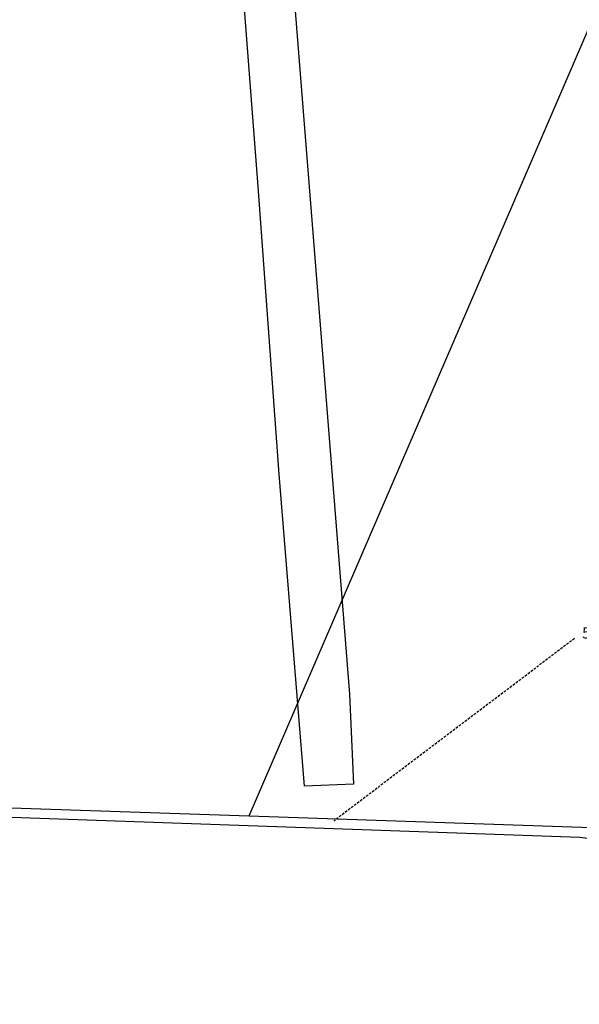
# Model space of a CAD drawing. Header units: metres. Extents: x 104634 to 105300, y 501387 to 501886.
# Tile 3 of 16: x 104854 to 104899, y 501511 to 501590. Entities that reach past the tile are written whole.
import ezdxf

# ---------------------------------------------------------------- set-up
doc = ezdxf.new("R2010")
doc.units = ezdxf.units.M
doc.header["$LTSCALE"] = 0.2
doc.linetypes.add('STIPPELFIJN', pattern=[1.5, 1, -0.5])
for name, color, linetype in [('BIJPIJL', 252, 'Continuous'), ('G01_D', 252, 'Continuous'), ('G04_D', 252, 'Continuous'), ('V00_F', 252, 'Continuous'), ('Z01', 252, 'Continuous')]:
    doc.layers.add(name, color=color, linetype=linetype)
doc.styles.add('ISO', font='ISO.shx')
doc.styles.add('ITALIC', font='italic')

# ---------------------------------------------------------------- blocks, each defined once
blk = doc.blocks.new('PERC', base_point=(50, 15))
at = {"color": 0}
blk.add_point((50, 15), dxfattribs=at)
at = {"color": 0, "style": 'ISO'}
blk.add_attdef('PERC', (50.6, 15), '', height=0.9, dxfattribs=at)

msp = doc.modelspace()

# ---------------------------------------------------------------- linework, layer by layer
at = {"layer": 'BIJPIJL', "linetype": 'STIPPELFIJN'}
msp.add_line((104898.587, 501540.596), (104879.395, 501526.065), dxfattribs=at)
at = {"layer": 'G01_D', "linetype": 'Continuous'}
for points in [[(104872.598, 501526.432), (104917.879, 501631.429)], [(104832.159, 501527.796), (104872.598, 501526.432)], [(104872.598, 501526.432), (104899.925, 501525.511)]]:
    msp.add_lwpolyline(points, dxfattribs=at)
at = {"layer": 'G04_D', "linetype": 'Continuous'}
msp.add_lwpolyline([(104689.894, 501520.864), (104703.04, 501522.367), (104743.59, 501523.377), (104759.69, 501523.691), (104765.717, 501529.666), (104792.224, 501528.471), (104818.431, 501527.525), (104845.237, 501526.631), (104899, 501524.744), (104900.901, 501524.501), (104902.153, 501523.906), (104902.957, 501522.959), (104903.36, 501522.211), (104903.219, 501520.01), (104899.973, 501500)], dxfattribs=at)
at = {"layer": 'V00_F', "linetype": 'Continuous'}
msp.add_lwpolyline([(104873.106, 501661.891), (104871.054, 501659.222), (104873.919, 501620.082), (104875.744, 501597.074), (104878.499, 501562.632), (104880.596, 501536.164), (104880.911, 501528.974), (104877.018, 501528.823), (104874.984, 501553.723), (104873.319, 501576.68), (104870.991, 501606.777), (104870.083, 501617.845), (104862.482, 501617.319)], dxfattribs=at)

# ---------------------------------------------------------------- block references
at = {"layer": 'Z01', "linetype": 'Continuous'}
ref = msp.add_blockref('PERC', (104879.395, 501526.065), dxfattribs=at)
ref.add_attrib('PERC', '587', (104899.187, 501540.596), dxfattribs={"color": 0, "height": 0.9, "style": 'ITALIC'})

doc.saveas('drawing.dxf')
